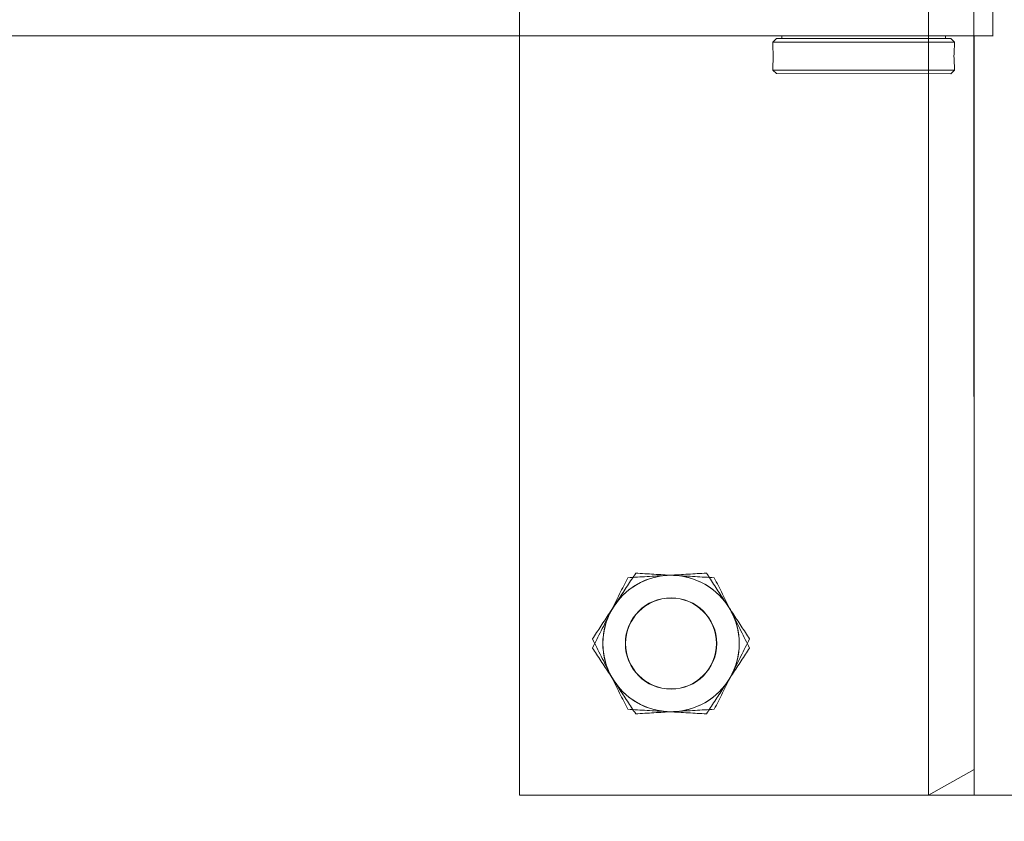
# Model space of a CAD drawing. Header units: feet. Extents: x 0 to 152508, y 0 to 59424.
# Tile 67 of 122: x 152375.475 to 152376.152, y 59280.1 to 59280.651. Entities that reach past the tile are written whole.
import ezdxf
from ezdxf import colors
from ezdxf.entities.mleader import LeaderData, LeaderLine
from ezdxf.math import Vec2, Vec3

# ---------------------------------------------------------------- set-up
doc = ezdxf.new("R2010")
doc.units = ezdxf.units.FT
doc.header["$LTSCALE"] = 0.05
doc.header["$MEASUREMENT"] = 0
doc.layers.add('Bridge plan$0$SC_Scratch7', color=252, linetype='Continuous', lineweight=0)
doc.layers.add('Trellis Base$0$L-ANNO-NOTE', color=30, linetype='Continuous')
doc.styles.add('Trellis Base$0$ARIAL', font='arial.ttf', dxfattribs={"width": 0.9})

# ---------------------------------------------------------------- blocks, each defined once
blk = doc.blocks.new('Bridge plan$0$HIGH ST SCREENWALL_2 PANEL PLAN_1')
at = {"layer": 'Bridge plan$0$SC_Scratch7', "lineweight": 0}
for p, q in [((-8.677065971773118, 0.7812480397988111), (-8.677091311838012, -6.05359673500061e-09)), ((-8.010400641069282, 0.7812264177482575), (-8.677065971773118, 0.7812480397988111)), ((-8.395841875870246, -9.128591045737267e-06), (-8.395816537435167, 0.7812389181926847)), ((-8.364566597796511, 0.7812379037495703), (-8.395816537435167, 0.7812389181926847)), ((-8.395816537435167, 0.7812389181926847), (-8.364567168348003, 0.7636598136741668)), ((-8.364566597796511, 0.7812379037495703), (-8.364584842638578, 0.2187390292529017)), ((-8.364566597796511, 0.7812379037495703), (-8.364567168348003, 0.7636598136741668)), ((-8.32290001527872, 0.7812365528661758), (-8.364566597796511, 0.7812379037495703))]:
    blk.add_line(p, q, dxfattribs=at)
at = {"layer": 'Bridge plan$0$SC_Scratch7', "lineweight": 0, "extrusion": (0, 0, -1)}
for radius in [0.03141660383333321, 0.03124993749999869]:
    blk.add_circle((8.572902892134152, 0.6770782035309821), radius, dxfattribs=at)
at = {"layer": 'Bridge plan$0$SC_Scratch7', "lineweight": 0}
for radius, start, end in [(0.04687490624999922, 93.33381642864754, 153.333816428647), (0.04687490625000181, 33.33381642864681, 93.33381642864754), (0.04687490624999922, 153.333816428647, 213.3338164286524), (0.04687490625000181, 333.3338164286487, 33.33381642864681), (0.04687490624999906, 213.3338164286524, 273.3338164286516), (0.04687490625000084, 273.3338164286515, 333.3338164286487)]:
    blk.add_arc((-8.572902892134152, 0.6770782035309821), radius, start, end, dxfattribs=at)
for points, knots in [([(-8.575628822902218, 0.7238737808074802), (-8.574988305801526, 0.723911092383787), (-8.570138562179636, 0.7241935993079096), (-8.56099472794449, 0.7247262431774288), (-8.552764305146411, 0.7252056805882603), (-8.548611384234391, 0.7254475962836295)], [0, 0, 0, 0, 0.07010265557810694, 0.5307909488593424, 1, 1, 1, 1]), ([(-8.548611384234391, 0.7254475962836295), (-8.54671099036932, 0.7225582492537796), (-8.542891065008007, 0.7167504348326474), (-8.537887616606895, 0.7091432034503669), (-8.534821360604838, 0.7044812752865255), (-8.533739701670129, 0.7028367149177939)], [0, 0, 0, 0, 0.3905333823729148, 0.7850020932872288, 1, 1, 1, 1]), ([(-8.614792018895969, 0.6981152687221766), (-8.614504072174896, 0.6986886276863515), (-8.612323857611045, 0.7030298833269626), (-8.608213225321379, 0.7112149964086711), (-8.60451321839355, 0.7185824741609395), (-8.602646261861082, 0.7222999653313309)], [0, 0, 0, 0, 0.070102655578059, 0.5307909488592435, 1, 1, 1, 1]), ([(-8.602646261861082, 0.7222999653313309), (-8.59825851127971, 0.7225555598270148), (-8.58940256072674, 0.72307143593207), (-8.580247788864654, 0.7236047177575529), (-8.575628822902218, 0.7238737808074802)], [0, 0, 0, 0, 0.4954579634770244, 1, 1, 1, 1]), ([(-8.626937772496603, 0.6739305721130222), (-8.624965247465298, 0.6778582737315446), (-8.620984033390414, 0.6857856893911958), (-8.616868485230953, 0.6939805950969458), (-8.614792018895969, 0.6981152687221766)], [0, 0, 0, 0, 0.4954579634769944, 1, 1, 1, 1]), ([(-8.533739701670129, 0.7028367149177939), (-8.531716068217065, 0.699759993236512), (-8.527636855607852, 0.6935579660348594), (-8.522686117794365, 0.6860308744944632), (-8.519786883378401, 0.6816228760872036), (-8.518868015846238, 0.6802258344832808)], [0, 0, 0, 0, 0.4020739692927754, 0.8104971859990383, 1, 1, 1, 1]), ([(-8.518868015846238, 0.6802258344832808), (-8.52084053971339, 0.6762981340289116), (-8.524821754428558, 0.6683707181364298), (-8.52893730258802, 0.6601758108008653), (-8.531013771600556, 0.6560411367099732)], [0, 0, 0, 0, 0.4954579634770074, 1, 1, 1, 1]), ([(-8.612066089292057, 0.6513196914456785), (-8.613147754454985, 0.6529642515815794), (-8.616192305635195, 0.6575931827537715), (-8.621195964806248, 0.6652007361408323), (-8.625016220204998, 0.6710090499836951), (-8.626937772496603, 0.6739305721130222)], [0, 0, 0, 0, 0.2149974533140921, 0.6051517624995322, 1, 1, 1, 1]), ([(-8.597194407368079, 0.6287088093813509), (-8.598113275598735, 0.6301058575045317), (-8.600983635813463, 0.6344699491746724), (-8.605933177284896, 0.6419952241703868), (-8.61001245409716, 0.648197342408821), (-8.612066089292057, 0.6513196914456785)], [0, 0, 0, 0, 0.189503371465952, 0.5919695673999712, 1, 1, 1, 1]), ([(-8.531013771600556, 0.6560411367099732), (-8.531301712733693, 0.6554677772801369), (-8.533481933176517, 0.651126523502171), (-8.537592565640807, 0.6429414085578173), (-8.541292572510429, 0.635573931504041), (-8.54315952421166, 0.6318564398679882)], [0, 0, 0, 0, 0.07010265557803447, 0.5307909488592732, 1, 1, 1, 1]), ([(-8.570176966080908, 0.6302826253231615), (-8.570817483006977, 0.6302453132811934), (-8.575667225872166, 0.6299628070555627), (-8.584811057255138, 0.6294301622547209), (-8.593041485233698, 0.6289507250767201), (-8.597194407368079, 0.6287088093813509)], [0, 0, 0, 0, 0.07010265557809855, 0.5307909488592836, 1, 1, 1, 1]), ([(-8.54315952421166, 0.6318564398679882), (-8.547547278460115, 0.6316008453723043), (-8.556403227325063, 0.6310849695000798), (-8.565557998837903, 0.6305516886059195), (-8.570176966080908, 0.6302826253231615)], [0, 0, 0, 0, 0.4954579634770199, 1, 1, 1, 1])]:
    blk.add_open_spline(points, degree=3, knots=knots, dxfattribs=at)
blk = doc.blocks.new('Bridge plan$0$HIGH ST SCREENWALL_2 PANEL PLAN_5')
at = {"layer": 'Bridge plan$0$SC_Scratch7', "lineweight": 0}
for p, q in [((-0.6666906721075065, 0.781226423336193), (-2.534146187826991e-05, 0.7812480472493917)), ((-0.6666737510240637, 0.2595607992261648), (-0.6666906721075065, 0.781226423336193)), ((-0.3854412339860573, 0.7812355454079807), (-0.3541912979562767, 0.7812365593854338)), ((-0.3541907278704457, 0.7636584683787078), (-0.3854412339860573, 0.7812355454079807)), ((-0.3854412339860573, 0.7812355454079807), (-0.385425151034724, 0.2854064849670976)), ((-0.3541912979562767, 0.7812365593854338), (-0.3125247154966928, 0.7812379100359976)), ((-0.3541912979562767, 0.7812365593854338), (-0.3541743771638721, 0.2595709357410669)), ((-0.3541912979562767, 0.7812365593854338), (-0.3541907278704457, 0.7636584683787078)), ((-0.4926123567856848, 0.2829030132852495), (-0.4901124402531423, 0.2854030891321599)), ((-0.370112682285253, 0.2854069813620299), (-0.4901124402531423, 0.2854030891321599)), ((-0.370112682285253, 0.2854069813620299), (-0.3676126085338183, 0.2829070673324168)), ((-0.3676126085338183, 0.2829070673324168), (-0.4926123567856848, 0.2829030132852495)), ((-0.4926122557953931, 0.279773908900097), (-0.4926123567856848, 0.2829030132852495)), ((-0.3676126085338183, 0.2829070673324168), (-0.3676125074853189, 0.2797792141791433)), ((-0.4922783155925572, 0.2737085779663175), (-0.4922890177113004, 0.2718994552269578)), ((-0.4926117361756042, 0.2637888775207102), (-0.4926118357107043, 0.2668379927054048)), ((-0.3676120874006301, 0.2668395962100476), (-0.3676119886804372, 0.2637929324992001)), ((-4.330737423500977, 0.2594414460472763), (-0.3411620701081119, 0.2593120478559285)), ((-0.3676119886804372, 0.2637929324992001), (-0.4926117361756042, 0.2637888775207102)), ((-0.4901116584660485, 0.2612889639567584), (-0.4926117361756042, 0.2637888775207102)), ((-0.3701119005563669, 0.2612928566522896), (-0.4901116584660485, 0.2612889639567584)), ((-0.4863616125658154, 0.2595666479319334), (-0.4863616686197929, 0.2612890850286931)), ((-0.3738618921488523, 0.2612927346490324), (-0.3738618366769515, 0.2595702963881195)), ((-0.3676119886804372, 0.2637929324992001), (-0.3701119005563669, 0.2612928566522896)), ((-0.3411535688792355, 0.2595713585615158), (-0.3411526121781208, 0.2300714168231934))]:
    blk.add_line(p, q, dxfattribs=at)
at = {"layer": 'Bridge plan$0$SC_Scratch7', "lineweight": 0, "extrusion": (0, 0, -1)}
for radius in [0.03141660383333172, 0.03124993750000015]:
    blk.add_circle((0.562520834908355, 0.6770633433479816), radius, dxfattribs=at)
for centre, radius, start, end in [((0.562520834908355, 0.6770633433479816), 0.04687490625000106, 33.33381633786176, 93.33381633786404), ((0.562520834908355, 0.6770633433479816), 0.04687490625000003, 93.33381633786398, 153.3338163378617), ((0.562520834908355, 0.6770633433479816), 0.04687490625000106, 333.3338163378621, 33.33381633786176), ((0.562520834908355, 0.6770633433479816), 0.04687490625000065, 153.3338163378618, 213.3338163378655), ((0.562520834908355, 0.6770633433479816), 0.04687490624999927, 273.3338163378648, 333.3338163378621), ((0.562520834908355, 0.6770633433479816), 0.04687490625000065, 213.3338163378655, 273.3338163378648), ((0.305294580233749, 0.2733517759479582), 0.06265684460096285, 354.0342442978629, 5.887848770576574)]:
    blk.add_arc(centre, radius, start, end, dxfattribs=at)
at = {"layer": 'Bridge plan$0$SC_Scratch7', "lineweight": 0}
for points, knots in [([(-0.5868123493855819, 0.7254327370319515), (-0.588712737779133, 0.7225433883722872), (-0.592532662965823, 0.7167355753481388), (-0.597536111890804, 0.709128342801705), (-0.6006023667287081, 0.7044664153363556), (-0.6016840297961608, 0.7028218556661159)], [0, 0, 0, 0, 0.3905333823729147, 0.7850020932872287, 1, 1, 1, 1]), ([(-0.5597949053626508, 0.7238589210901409), (-0.5604354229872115, 0.7238962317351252), (-0.5652851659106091, 0.7241787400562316), (-0.5744290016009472, 0.7247113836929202), (-0.5826594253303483, 0.7251908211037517), (-0.5868123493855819, 0.7254327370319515)], [0, 0, 0, 0, 0.07010265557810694, 0.5307909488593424, 1, 1, 1, 1]), ([(-0.532777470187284, 0.722285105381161), (-0.5371652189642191, 0.7225407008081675), (-0.5460211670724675, 0.7230565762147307), (-0.5551759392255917, 0.7235898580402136), (-0.5597949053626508, 0.7238589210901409)], [0, 0, 0, 0, 0.4954579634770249, 1, 1, 1, 1]), ([(-0.5206317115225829, 0.6981004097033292), (-0.5209196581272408, 0.6986737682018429), (-0.5230998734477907, 0.7030150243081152), (-0.5272105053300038, 0.7112001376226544), (-0.530910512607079, 0.7185676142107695), (-0.532777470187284, 0.722285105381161)], [0, 0, 0, 0, 0.07010265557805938, 0.5307909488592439, 1, 1, 1, 1]), ([(-0.6016840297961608, 0.7028218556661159), (-0.6037076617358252, 0.699745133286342), (-0.6077868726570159, 0.6935431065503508), (-0.6127376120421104, 0.6860160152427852), (-0.6156368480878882, 0.6816080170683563), (-0.6165557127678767, 0.6802109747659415)], [0, 0, 0, 0, 0.4020739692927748, 0.810497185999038, 1, 1, 1, 1]), ([(-0.5084859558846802, 0.6739157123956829), (-0.5104584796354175, 0.677843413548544), (-0.5144396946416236, 0.6857708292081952), (-0.5185552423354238, 0.6939657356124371), (-0.5206317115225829, 0.6981004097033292)], [0, 0, 0, 0, 0.4954579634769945, 1, 1, 1, 1]), ([(-0.6165557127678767, 0.6802109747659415), (-0.6145831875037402, 0.6762832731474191), (-0.6106019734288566, 0.6683558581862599), (-0.6064864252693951, 0.660160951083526), (-0.6044099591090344, 0.6560262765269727)], [0, 0, 0, 0, 0.4954579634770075, 1, 1, 1, 1]), ([(-0.5233576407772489, 0.6513048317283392), (-0.5222759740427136, 0.6529493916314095), (-0.5192314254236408, 0.6575783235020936), (-0.5142277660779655, 0.665185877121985), (-0.5104075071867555, 0.6709941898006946), (-0.5084859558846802, 0.6739157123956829)], [0, 0, 0, 0, 0.2149974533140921, 0.6051517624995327, 1, 1, 1, 1]), ([(-0.6044099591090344, 0.6560262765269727), (-0.6041220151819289, 0.655452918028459), (-0.6019417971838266, 0.6511116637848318), (-0.5978311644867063, 0.6429265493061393), (-0.5941311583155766, 0.6355590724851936), (-0.5922642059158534, 0.6318415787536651)], [0, 0, 0, 0, 0.07010265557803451, 0.5307909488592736, 1, 1, 1, 1]), ([(-0.5382293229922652, 0.6286939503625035), (-0.5373104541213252, 0.6300909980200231), (-0.5344400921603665, 0.6344550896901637), (-0.5294905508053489, 0.6419803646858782), (-0.5254112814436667, 0.6481824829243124), (-0.5233576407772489, 0.6513048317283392)], [0, 0, 0, 0, 0.189503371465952, 0.5919695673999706, 1, 1, 1, 1]), ([(-0.5922642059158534, 0.6318415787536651), (-0.5878764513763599, 0.631585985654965), (-0.5790205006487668, 0.6310701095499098), (-0.5698657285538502, 0.6305368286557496), (-0.5652467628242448, 0.6302677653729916)], [0, 0, 0, 0, 0.4954579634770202, 1, 1, 1, 1]), ([(-0.5652467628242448, 0.6302677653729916), (-0.5646062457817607, 0.6302304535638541), (-0.5597565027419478, 0.6299479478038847), (-0.5506126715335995, 0.6294153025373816), (-0.5423822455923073, 0.6289358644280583), (-0.5382293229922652, 0.6286939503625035)], [0, 0, 0, 0, 0.07010265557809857, 0.5307909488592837, 1, 1, 1, 1]), ([(-0.4922720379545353, 0.2733459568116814), (-0.4922797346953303, 0.2740754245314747), (-0.4922951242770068, 0.2755342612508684), (-0.4924028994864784, 0.277484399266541), (-0.4925197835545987, 0.2789448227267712), (-0.4926039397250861, 0.2797774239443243), (-0.492603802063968, 0.2797749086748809), (-0.492603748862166, 0.2797739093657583)], [0, 0, 0, 0, 0.2140444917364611, 0.4280607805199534, 0.6428083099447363, 0.8580379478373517, 1, 1, 1, 1]), ([(-0.4926115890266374, 0.266837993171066), (-0.4926116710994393, 0.2668371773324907), (-0.4926240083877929, 0.2667153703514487), (-0.492579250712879, 0.2671435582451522), (-0.4924839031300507, 0.2681483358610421), (-0.4923625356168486, 0.2698253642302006), (-0.4922838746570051, 0.2716499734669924), (-0.4922754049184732, 0.2728639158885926), (-0.4922720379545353, 0.2733459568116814)], [0, 0, 0, 0, 0.001442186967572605, 0.2150715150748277, 0.4286732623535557, 0.6432687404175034, 0.8583464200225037, 1, 1, 1, 1])]:
    blk.add_open_spline(points, degree=3, knots=knots, dxfattribs=at)
blk = doc.blocks.new('Bridge plan')
at = {"layer": 'Bridge plan$0$SC_Scratch7', "lineweight": -3, "extrusion": (0, 0, -1), "rotation": 180.0002309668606}
for name, p in [('Bridge plan$0$HIGH ST SCREENWALL_2 PANEL PLAN_5', (-1828115.549016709, 711482.1623308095)), ('Bridge plan$0$HIGH ST SCREENWALL_2 PANEL PLAN_1', (-1828123.559392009, 711482.1622768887))]:
    blk.add_blockref(name, p, dxfattribs=at)
blk = doc.blocks.new('Trellis Base')
blk.add_blockref('Bridge plan', (-1675739.0632623, -652201.2630976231))
at = {"layer": 'Trellis Base$0$L-ANNO-NOTE'}
ml = blk.add_multileader_mtext('Standard', dxfattribs=at)
ml.set_content('W. LIVINGSTON AVENUE', color=11, style='Trellis Base$0$ARIAL')
ml.set_leader_properties()
ml.build(insert=Vec2(0, 0))
ml.multileader.update_dxf_attribs({"has_dogleg": 0, "dogleg_length": 0.36, "arrow_head_size": 1.25, "scale": 10})
ctx = ml.context
ctx.base_point, ctx.scale, ctx.char_height, ctx.arrow_head_size, ctx.landing_gap_size, ctx.plane_origin, ctx.plane_x_axis, ctx.plane_y_axis = Vec3(152493.4333448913, 59387.86988106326), 10, 1.25, 1.25, 0.5, Vec3(152496.4817137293, 59382.31385021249), Vec3(0.2347390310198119, 0.9720584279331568), Vec3(-0.9720584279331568, 0.2347390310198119)
notes = []
notes.append((ctx, [(0, (0, 0, 0), (0, 0), (1, 0), 1, [])]))
ctx.mtext.insert, ctx.mtext.text_direction, ctx.mtext.rotation, ctx.mtext.flow_direction = Vec3(152492.9328174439, 59388.50512407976), Vec3(0.2347390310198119, 0.9720584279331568), 1.333846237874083, 5
ml = blk.add_multileader_mtext('Standard', dxfattribs=at)
ml.set_content('S. FRONT STREET', color=11, style='Trellis Base$0$ARIAL')
ml.set_leader_properties()
ml.build(insert=Vec2(0, 0))
ml.multileader.update_dxf_attribs({"has_dogleg": 0, "dogleg_length": 0.36, "arrow_head_size": 1.25, "scale": 10})
ctx = ml.context
ctx.base_point, ctx.scale, ctx.char_height, ctx.arrow_head_size, ctx.landing_gap_size, ctx.plane_origin = Vec3(152391.6984540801, 59316.60244546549), 10, 1.25, 1.25, 0.5, Vec3(152387.0132386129, 59312.33503554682)
notes.append((ctx, [(0, (0, 0, 0), (0, 0), (1, 0), 1, [])]))
ctx.mtext.insert, ctx.mtext.flow_direction = Vec3(152392.1984540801, 59317.23810371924), 5
for ctx, leaders in notes:
    for number, flags, end, landing, length, lines in leaders:
        leader = LeaderData()
        leader.index, (leader.has_last_leader_line, leader.has_dogleg_vector, leader.attachment_direction) = number, flags
        leader.last_leader_point, leader.dogleg_vector, leader.dogleg_length = Vec3(end), Vec3(landing), length
        for number, points, colour, breaks in lines:
            line = LeaderLine()
            line.index, line.vertices, line.color, line.breaks = number, Vec3.list(points), colors.encode_raw_color(colour), breaks
            leader.lines.append(line)
        ctx.leaders.append(leader)

msp = doc.modelspace()

# ---------------------------------------------------------------- block references
msp.add_blockref('Trellis Base', (0, 0))

doc.saveas('drawing.dxf')
